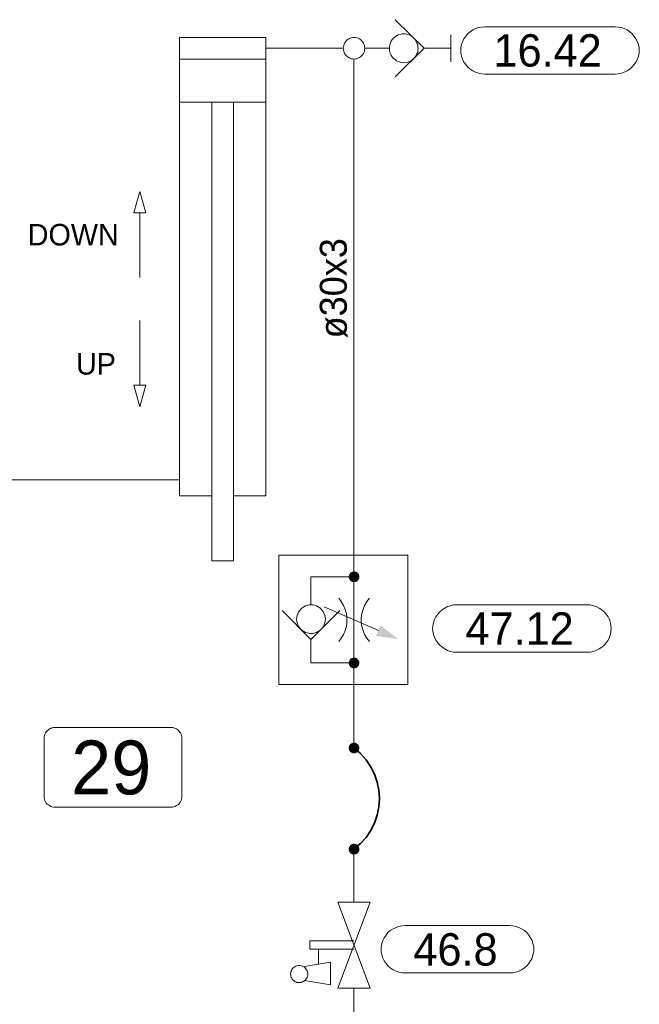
# Model space of a CAD drawing. Header units: millimetres. Extents: x 0 to 138, y 0 to 47.
# Tile 112 of 165: x 32.67 to 34.48, y 33.82 to 36.7. Entities that reach past the tile are written whole.
import ezdxf

# ---------------------------------------------------------------- set-up
doc = ezdxf.new("R2010")
doc.units = ezdxf.units.MM
for name, color, linetype in [('PDF_Geomertry', 7, 'Continuous'), ('PDF_Solid Fills', 7, 'Continuous'), ('PDF_Text', 7, 'Continuous')]:
    doc.layers.add(name, color=color, linetype=linetype)
doc.styles.add('PDF Arial', font='txt')

msp = doc.modelspace()

# ---------------------------------------------------------------- hatches: boundary and pattern name
at = {"layer": 'PDF_Solid Fills', "transparency": 33554559}
for points in [[(33.6418, 35.0688), (33.6279, 35.0749), (33.6285, 35.0771)], [(33.6418, 35.0688), (33.6285, 35.0771), (33.6299, 35.0785)], [(33.6418, 35.0688), (33.6299, 35.0785), (33.6307, 35.0799)], [(33.6418, 35.0688), (33.6307, 35.0799), (33.6326, 35.0813)], [(33.6418, 35.0688), (33.6326, 35.0813), (33.634, 35.0826)], [(33.6418, 35.0688), (33.634, 35.0826), (33.6363, 35.0832)], [(33.6418, 35.0688), (33.6363, 35.0832), (33.6382, 35.084)], [(33.6418, 35.0688), (33.6382, 35.084), (33.6404, 35.0846)], [(33.6418, 35.0688), (33.6404, 35.0846), (33.6418, 35.0846)], [(33.6418, 35.0688), (33.6437, 35.0846), (33.646, 35.084)], [(33.6418, 35.0688), (33.6418, 35.0846), (33.6437, 35.0846)], [(33.6418, 35.0688), (33.646, 35.084), (33.6479, 35.0832)], [(33.6418, 35.0688), (33.6479, 35.0832), (33.6501, 35.0826)], [(33.6418, 35.0688), (33.6501, 35.0826), (33.6515, 35.0813)], [(33.6418, 35.0688), (33.6515, 35.0813), (33.6529, 35.0799)], [(33.6418, 35.0688), (33.6529, 35.0799), (33.6543, 35.0785)], [(33.6418, 35.0688), (33.6543, 35.0785), (33.6557, 35.0771)], [(33.6418, 35.0688), (33.6557, 35.0771), (33.6563, 35.0749)], [(33.6418, 35.0688), (33.6265, 35.0707), (33.6271, 35.0729)], [(33.6418, 35.0688), (33.6265, 35.0688), (33.6265, 35.0707)], [(33.6418, 35.0688), (33.6265, 35.0665), (33.6265, 35.0688)], [(33.6418, 35.0688), (33.6271, 35.0646), (33.6265, 35.0665)], [(33.6418, 35.0688), (33.6271, 35.0729), (33.6279, 35.0749)], [(33.6418, 35.0688), (33.6279, 35.0632), (33.6271, 35.0646)], [(33.6418, 35.0688), (33.6285, 35.061), (33.6279, 35.0632)], [(33.6418, 35.0688), (33.6299, 35.059), (33.6285, 35.061)], [(33.6418, 35.0688), (33.6307, 35.0576), (33.6299, 35.059)], [(33.6418, 35.0688), (33.6326, 35.0563), (33.6307, 35.0576)], [(33.6418, 35.0688), (33.634, 35.0554), (33.6326, 35.0563)], [(33.6418, 35.0688), (33.6363, 35.054), (33.634, 35.0554)], [(33.6418, 35.0688), (33.6382, 35.0535), (33.6363, 35.054)], [(33.6418, 35.0688), (33.6404, 35.0535), (33.6382, 35.0535)], [(33.6418, 35.0688), (33.6418, 35.0535), (33.6404, 35.0535)], [(33.6418, 35.0688), (33.6563, 35.0749), (33.6571, 35.0729)], [(33.6418, 35.0688), (33.6571, 35.0729), (33.6576, 35.0707)], [(33.6418, 35.0688), (33.6576, 35.0707), (33.6576, 35.0688)], [(33.6418, 35.0688), (33.6437, 35.0535), (33.6418, 35.0535)], [(33.6418, 35.0688), (33.646, 35.0535), (33.6437, 35.0535)], [(33.6418, 35.0688), (33.6479, 35.054), (33.646, 35.0535)], [(33.6418, 35.0688), (33.6501, 35.0554), (33.6479, 35.054)], [(33.6418, 35.0688), (33.6515, 35.0563), (33.6501, 35.0554)], [(33.6418, 35.0688), (33.6529, 35.0576), (33.6515, 35.0563)], [(33.6418, 35.0688), (33.6543, 35.059), (33.6529, 35.0576)], [(33.6418, 35.0688), (33.6557, 35.061), (33.6543, 35.059)], [(33.6418, 35.0688), (33.6563, 35.0632), (33.6557, 35.061)], [(33.6418, 35.0688), (33.6571, 35.0646), (33.6563, 35.0632)], [(33.6418, 35.0688), (33.6576, 35.0665), (33.6571, 35.0646)], [(33.6418, 35.0688), (33.6576, 35.0688), (33.6576, 35.0665)], [(33.6418, 34.8174), (33.6265, 34.8193), (33.6271, 34.8215)], [(33.6418, 34.8174), (33.6265, 34.8174), (33.6265, 34.8193)], [(33.6418, 34.8174), (33.6265, 34.8151), (33.6265, 34.8174)], [(33.6418, 34.8174), (33.6271, 34.8132), (33.6265, 34.8151)], [(33.6418, 34.8174), (33.6271, 34.8215), (33.6279, 34.8235)], [(33.6418, 34.8174), (33.6279, 34.811), (33.6271, 34.8132)], [(33.6418, 34.8174), (33.6279, 34.8235), (33.6285, 34.8249)], [(33.6418, 34.8174), (33.6285, 34.8096), (33.6279, 34.811)], [(33.6418, 34.8174), (33.6285, 34.8249), (33.6299, 34.8271)], [(33.6418, 34.8174), (33.6299, 34.8076), (33.6285, 34.8096)], [(33.6418, 34.8174), (33.6299, 34.8271), (33.6307, 34.8285)], [(33.6418, 34.8174), (33.6307, 34.8063), (33.6299, 34.8076)], [(33.6418, 34.8174), (33.6307, 34.8285), (33.6326, 34.8299)], [(33.6418, 34.8174), (33.6326, 34.8049), (33.6307, 34.8063)], [(33.6418, 34.8174), (33.6326, 34.8299), (33.634, 34.8313)], [(33.6418, 34.8174), (33.634, 34.804), (33.6326, 34.8049)], [(33.6418, 34.8174), (33.634, 34.8313), (33.6363, 34.8318)], [(33.6418, 34.8174), (33.6363, 34.8026), (33.634, 34.804)], [(33.6418, 34.8174), (33.6363, 34.8318), (33.6382, 34.8326)], [(33.6418, 34.8174), (33.6382, 34.8021), (33.6363, 34.8026)], [(33.6418, 34.8174), (33.6382, 34.8326), (33.6404, 34.8332)], [(33.6418, 34.8174), (33.6404, 34.8021), (33.6382, 34.8021)], [(33.6418, 34.8174), (33.6404, 34.8332), (33.6418, 34.8332)], [(33.6418, 34.8174), (33.6418, 34.8021), (33.6404, 34.8021)], [(33.6418, 34.8174), (33.6437, 34.8332), (33.646, 34.8326)], [(33.6418, 34.8174), (33.6418, 34.8332), (33.6437, 34.8332)], [(33.6418, 34.8174), (33.646, 34.8326), (33.6479, 34.8318)], [(33.6418, 34.8174), (33.6479, 34.8318), (33.6501, 34.8313)], [(33.6418, 34.8174), (33.6501, 34.8313), (33.6515, 34.8299)], [(33.6418, 34.8174), (33.6515, 34.8299), (33.6529, 34.8285)], [(33.6418, 34.8174), (33.6529, 34.8285), (33.6543, 34.8271)], [(33.6418, 34.8174), (33.6543, 34.8271), (33.6557, 34.8249)], [(33.6418, 34.8174), (33.6557, 34.8249), (33.6563, 34.8235)], [(33.6418, 34.8174), (33.6563, 34.8235), (33.6571, 34.8215)], [(33.6418, 34.8174), (33.6571, 34.8215), (33.6576, 34.8193)], [(33.6418, 34.8174), (33.6576, 34.8193), (33.6576, 34.8174)], [(33.6418, 34.8174), (33.6437, 34.8021), (33.6418, 34.8021)], [(33.6418, 34.8174), (33.646, 34.8021), (33.6437, 34.8021)], [(33.6418, 34.8174), (33.6479, 34.8026), (33.646, 34.8021)], [(33.6418, 34.8174), (33.6501, 34.804), (33.6479, 34.8026)], [(33.6418, 34.8174), (33.6515, 34.8049), (33.6501, 34.804)], [(33.6418, 34.8174), (33.6529, 34.8063), (33.6515, 34.8049)], [(33.6418, 34.8174), (33.6543, 34.8076), (33.6529, 34.8063)], [(33.6418, 34.8174), (33.6557, 34.8096), (33.6543, 34.8076)], [(33.6418, 34.8174), (33.6563, 34.811), (33.6557, 34.8096)], [(33.6418, 34.8174), (33.6571, 34.8132), (33.6563, 34.811)], [(33.6418, 34.8174), (33.6576, 34.8151), (33.6571, 34.8132)], [(33.6418, 34.8174), (33.6576, 34.8174), (33.6576, 34.8151)], [(33.6418, 34.5693), (33.6265, 34.5715), (33.6271, 34.5729)], [(33.6418, 34.5693), (33.6265, 34.5693), (33.6265, 34.5715)], [(33.6418, 34.5693), (33.6265, 34.5674), (33.6265, 34.5693)], [(33.6418, 34.5693), (33.6271, 34.5651), (33.6265, 34.5674)], [(33.6418, 34.5693), (33.6271, 34.5729), (33.6279, 34.5749)], [(33.6418, 34.5693), (33.6279, 34.5632), (33.6271, 34.5651)], [(33.6418, 34.5693), (33.6279, 34.5749), (33.6285, 34.5771)], [(33.6418, 34.5693), (33.6285, 34.561), (33.6279, 34.5632)], [(33.6418, 34.5693), (33.6285, 34.5771), (33.6299, 34.5785)], [(33.6418, 34.5693), (33.6299, 34.5596), (33.6285, 34.561)], [(33.6418, 34.5693), (33.6299, 34.5785), (33.6307, 34.5804)], [(33.6418, 34.5693), (33.6307, 34.5582), (33.6299, 34.5596)], [(33.6418, 34.5693), (33.6307, 34.5804), (33.6326, 34.5818)], [(33.6418, 34.5693), (33.6326, 34.5568), (33.6307, 34.5582)], [(33.6418, 34.5693), (33.6326, 34.5818), (33.634, 34.5826)], [(33.6418, 34.5693), (33.634, 34.5554), (33.6326, 34.5568)], [(33.6418, 34.5693), (33.634, 34.5826), (33.6363, 34.5832)], [(33.6418, 34.5693), (33.6363, 34.5549), (33.634, 34.5554)], [(33.6418, 34.5693), (33.6363, 34.5832), (33.6382, 34.584)], [(33.6418, 34.5693), (33.6382, 34.554), (33.6363, 34.5549)], [(33.6418, 34.5693), (33.6382, 34.584), (33.6404, 34.5846)], [(33.6418, 34.5693), (33.6404, 34.5535), (33.6382, 34.554)], [(33.6418, 34.5693), (33.6404, 34.5846), (33.6418, 34.5846)], [(33.6418, 34.5693), (33.6418, 34.5535), (33.6404, 34.5535)], [(33.6418, 34.5693), (33.6437, 34.5846), (33.646, 34.584)], [(33.6418, 34.5693), (33.6418, 34.5846), (33.6437, 34.5846)], [(33.6418, 34.5693), (33.646, 34.584), (33.6479, 34.5832)], [(33.6418, 34.5693), (33.6479, 34.5832), (33.6501, 34.5826)], [(33.6418, 34.5693), (33.6501, 34.5826), (33.6515, 34.5818)], [(33.6418, 34.5693), (33.6515, 34.5818), (33.6529, 34.5804)], [(33.6418, 34.5693), (33.6529, 34.5804), (33.6543, 34.5785)], [(33.6418, 34.5693), (33.6543, 34.5785), (33.6557, 34.5771)], [(33.6418, 34.5693), (33.6557, 34.5771), (33.6563, 34.5749)], [(33.6418, 34.5693), (33.6563, 34.5749), (33.6571, 34.5729)], [(33.6418, 34.5693), (33.6571, 34.5729), (33.6576, 34.5715)], [(33.6418, 34.5693), (33.6576, 34.5715), (33.6576, 34.5693)], [(33.6418, 34.5693), (33.6437, 34.5535), (33.6418, 34.5535)], [(33.6418, 34.5693), (33.646, 34.554), (33.6437, 34.5535)], [(33.6418, 34.5693), (33.6479, 34.5549), (33.646, 34.554)], [(33.6418, 34.5693), (33.6501, 34.5554), (33.6479, 34.5549)], [(33.6418, 34.5693), (33.6515, 34.5568), (33.6501, 34.5554)], [(33.6418, 34.5693), (33.6529, 34.5582), (33.6515, 34.5568)], [(33.6418, 34.5693), (33.6543, 34.5596), (33.6529, 34.5582)], [(33.6418, 34.5693), (33.6557, 34.561), (33.6543, 34.5596)], [(33.6418, 34.5693), (33.6563, 34.5632), (33.6557, 34.561)], [(33.6418, 34.5693), (33.6571, 34.5651), (33.6563, 34.5632)], [(33.6418, 34.5693), (33.6576, 34.5674), (33.6571, 34.5651)], [(33.6418, 34.5693), (33.6576, 34.5693), (33.6576, 34.5674)], [(33.6418, 34.2735), (33.6265, 34.2757), (33.6271, 34.2776)], [(33.6418, 34.2735), (33.6265, 34.2735), (33.6265, 34.2757)], [(33.6418, 34.2735), (33.6265, 34.2715), (33.6265, 34.2735)], [(33.6418, 34.2735), (33.6271, 34.2693), (33.6265, 34.2715)], [(33.6418, 34.2735), (33.6271, 34.2776), (33.6279, 34.2799)], [(33.6418, 34.2735), (33.6279, 34.2674), (33.6271, 34.2693)], [(33.6418, 34.2735), (33.6279, 34.2799), (33.6285, 34.2813)], [(33.6418, 34.2735), (33.6285, 34.266), (33.6279, 34.2674)], [(33.6418, 34.2735), (33.6285, 34.2813), (33.6299, 34.2832)], [(33.6418, 34.2735), (33.6299, 34.2638), (33.6285, 34.266)], [(33.6418, 34.2735), (33.6299, 34.2832), (33.6307, 34.2846)], [(33.6418, 34.2735), (33.6307, 34.2624), (33.6299, 34.2638)], [(33.6418, 34.2735), (33.6307, 34.2846), (33.6326, 34.286)], [(33.6418, 34.2735), (33.6326, 34.261), (33.6307, 34.2624)], [(33.6418, 34.2735), (33.6326, 34.286), (33.634, 34.2874)], [(33.6418, 34.2735), (33.634, 34.2596), (33.6326, 34.261)], [(33.6418, 34.2735), (33.634, 34.2874), (33.6363, 34.2882)], [(33.6418, 34.2735), (33.6363, 34.259), (33.634, 34.2596)], [(33.6418, 34.2735), (33.6363, 34.2882), (33.6382, 34.2888)], [(33.6418, 34.2735), (33.6382, 34.2582), (33.6363, 34.259)], [(33.6418, 34.2735), (33.6382, 34.2888), (33.6404, 34.2896)], [(33.6418, 34.2735), (33.6404, 34.2582), (33.6382, 34.2582)], [(33.6418, 34.2735), (33.6404, 34.2896), (33.6418, 34.2896)], [(33.6418, 34.2735), (33.6418, 34.2576), (33.6404, 34.2582)], [(33.6418, 34.2735), (33.6437, 34.2896), (33.646, 34.2888)], [(33.6418, 34.2735), (33.6418, 34.2896), (33.6437, 34.2896)], [(33.6418, 34.2735), (33.646, 34.2888), (33.6479, 34.2882)], [(33.6418, 34.2735), (33.6479, 34.2882), (33.6501, 34.2874)], [(33.6418, 34.2735), (33.6501, 34.2874), (33.6515, 34.286)], [(33.6418, 34.2735), (33.6515, 34.286), (33.6529, 34.2846)], [(33.6418, 34.2735), (33.6529, 34.2846), (33.6543, 34.2832)], [(33.6418, 34.2735), (33.6543, 34.2832), (33.6557, 34.2813)], [(33.6418, 34.2735), (33.6557, 34.2813), (33.6563, 34.2799)], [(33.6418, 34.2735), (33.6563, 34.2799), (33.6571, 34.2776)], [(33.6418, 34.2735), (33.6571, 34.2776), (33.6576, 34.2757)], [(33.6418, 34.2735), (33.6576, 34.2757), (33.6576, 34.2735)], [(33.6418, 34.2735), (33.6437, 34.2582), (33.6418, 34.2576)], [(33.6418, 34.2735), (33.646, 34.2582), (33.6437, 34.2582)], [(33.6418, 34.2735), (33.6479, 34.259), (33.646, 34.2582)], [(33.6418, 34.2735), (33.6501, 34.2596), (33.6479, 34.259)], [(33.6418, 34.2735), (33.6515, 34.261), (33.6501, 34.2596)], [(33.6418, 34.2735), (33.6529, 34.2624), (33.6515, 34.261)], [(33.6418, 34.2735), (33.6543, 34.2638), (33.6529, 34.2624)], [(33.6418, 34.2735), (33.6557, 34.266), (33.6543, 34.2638)], [(33.6418, 34.2735), (33.6563, 34.2674), (33.6557, 34.266)], [(33.6418, 34.2735), (33.6571, 34.2693), (33.6563, 34.2674)], [(33.6418, 34.2735), (33.6576, 34.2715), (33.6571, 34.2693)], [(33.6418, 34.2735), (33.6576, 34.2735), (33.6576, 34.2715)]]:
    msp.add_hatch(color=256, dxfattribs=at).paths.add_polyline_path(points)

# ---------------------------------------------------------------- linework, layer by layer
at = {"layer": 'PDF_Geomertry', "lineweight": 15}
for points in [[(33.7626, 36.5285), (33.8465, 36.6124), (33.7626, 36.6957)], [(33.2904, 35.3049), (33.384, 35.3049), (33.384, 36.6437), (33.1326, 36.6437), (33.1326, 35.3049), (33.2271, 35.3049)], [(33.9251, 36.6513), (33.9251, 36.5729)], [(33.6104, 36.6124), (33.384, 36.6124)], [(33.7451, 36.6124), (33.721, 36.6124), (33.6737, 36.6124)], [(33.8465, 36.6124), (33.9251, 36.6124)], [(33.1326, 36.5804), (33.384, 36.5804)], [(33.6418, 35.0688), (33.6418, 35.1318), (33.6418, 36.5804)], [(33.1326, 36.4549), (33.384, 36.4549)], [(33.2271, 36.4549), (33.2271, 35.116), (33.2904, 35.116), (33.2904, 36.4549)], [(33.0168, 35.9429), (33.0168, 36.1313)], [(33.0168, 35.8174), (33.0168, 35.6285)], [(31.9007, 35.3521), (32.539, 35.3521), (33.1326, 35.3521)], [(33.516, 34.886), (33.516, 34.8618), (33.516, 34.8174), (33.6418, 34.8174), (33.6418, 35.0688), (33.516, 35.0688), (33.516, 34.9874)], [(33.5974, 34.8804), (33.6049, 34.8901), (33.6113, 34.9007), (33.616, 34.9124), (33.6196, 34.9243), (33.621, 34.9368), (33.621, 34.9493), (33.6196, 34.9618), (33.616, 34.9735), (33.6113, 34.9854), (33.6049, 34.9965), (33.5974, 35.0063)], [(33.6868, 35.0063), (33.6793, 34.9965), (33.6729, 34.9854), (33.6682, 34.9735), (33.6646, 34.9618), (33.6632, 34.9493), (33.6632, 34.9368), (33.6646, 34.9243), (33.6682, 34.9124), (33.6729, 34.9007), (33.6793, 34.8901), (33.6868, 34.8804)], [(33.6001, 34.9701), (33.516, 34.886), (33.4326, 34.9701)], [(33.5543, 34.9813), (33.7132, 34.9118)], [(33.6418, 34.8174), (33.6418, 34.7549), (33.6418, 34.5693)], [(33.6418, 34.1193), (33.6418, 34.2735)], [(33.6418, 33.9813), (33.5132, 33.9813), (33.5132, 34.0063), (33.6418, 34.0063)], [(33.5382, 33.9374), (33.5382, 33.9813)], [(33.4974, 33.8901), (33.5729, 33.8776), (33.5729, 33.9438), (33.4974, 33.9313)], [(31.4168, 33.8679), (31.4168, 33.7013), (32.5543, 33.7013), (33.6418, 33.7013), (33.6418, 33.8679)]]:
    msp.add_lwpolyline(points, dxfattribs=at)
for points in [[(34.4043, 36.6749), (34.4132, 36.6743), (34.4229, 36.6729), (34.4313, 36.6701), (34.4396, 36.666), (34.4474, 36.6604), (34.4543, 36.654), (34.4604, 36.6471), (34.4654, 36.6396), (34.4696, 36.6313), (34.4729, 36.6229), (34.4743, 36.6138), (34.4751, 36.604), (34.4751, 36.6076), (34.4743, 36.5985), (34.4729, 36.5896), (34.4696, 36.5804), (34.4654, 36.5721), (34.4604, 36.5646), (34.4543, 36.5576), (34.4474, 36.5513), (34.4396, 36.5465), (34.4313, 36.5424), (34.4229, 36.5396), (34.4132, 36.5374), (34.4043, 36.5368), (34.0238, 36.5368), (34.0146, 36.5374), (34.0057, 36.5396), (33.9965, 36.5424), (33.989, 36.5465), (33.9807, 36.5513), (33.9737, 36.5576), (33.9682, 36.5646), (33.9626, 36.5721), (33.9585, 36.5804), (33.9557, 36.5896), (33.9535, 36.5985), (33.9535, 36.6076), (33.9535, 36.604), (33.9535, 36.6138), (33.9557, 36.6229), (33.9585, 36.6313), (33.9626, 36.6396), (33.9682, 36.6471), (33.9737, 36.654), (33.9807, 36.6604), (33.989, 36.666), (33.9965, 36.6701), (34.0057, 36.6729), (34.0146, 36.6743), (34.0238, 36.6749), (34.4043, 36.6749)], [(33.6737, 36.6124), (33.6729, 36.6165), (33.6724, 36.6201), (33.671, 36.6243), (33.6696, 36.6276), (33.6668, 36.6313), (33.664, 36.6346), (33.6613, 36.6374), (33.6576, 36.6396), (33.6543, 36.6415), (33.6501, 36.6424), (33.646, 36.6437), (33.6418, 36.6437), (33.6382, 36.6437), (33.634, 36.6424), (33.6299, 36.6415), (33.6265, 36.6396), (33.6229, 36.6374), (33.6196, 36.6346), (33.6174, 36.6313), (33.6146, 36.6276), (33.6132, 36.6243), (33.6118, 36.6201), (33.6113, 36.6165), (33.6104, 36.6124), (33.6113, 36.6082), (33.6118, 36.604), (33.6132, 36.5999), (33.6146, 36.5965), (33.6174, 36.5929), (33.6196, 36.5901), (33.6229, 36.5874), (33.6265, 36.5854), (33.6299, 36.5832), (33.634, 36.5818), (33.6382, 36.5813), (33.6418, 36.5804), (33.646, 36.5813), (33.6501, 36.5818), (33.6543, 36.5832), (33.6576, 36.5854), (33.6613, 36.5874), (33.664, 36.5901), (33.6668, 36.5929), (33.6696, 36.5965), (33.671, 36.5999), (33.6724, 36.604), (33.6729, 36.6082), (33.6737, 36.6124)], [(33.8293, 36.6124), (33.8285, 36.6179), (33.8279, 36.6229), (33.8257, 36.6285), (33.8237, 36.6332), (33.8201, 36.6374), (33.8168, 36.6415), (33.8126, 36.6457), (33.8085, 36.6485), (33.8029, 36.6513), (33.7979, 36.6526), (33.7924, 36.654), (33.7868, 36.654), (33.7813, 36.654), (33.7765, 36.6526), (33.771, 36.6513), (33.766, 36.6485), (33.7618, 36.6457), (33.7576, 36.6415), (33.7535, 36.6374), (33.7507, 36.6332), (33.7487, 36.6285), (33.7465, 36.6229), (33.746, 36.6179), (33.7451, 36.6124), (33.746, 36.6068), (33.7465, 36.6013), (33.7487, 36.5965), (33.7507, 36.5915), (33.7535, 36.5868), (33.7576, 36.5826), (33.7618, 36.579), (33.766, 36.5757), (33.771, 36.5735), (33.7765, 36.5715), (33.7813, 36.5707), (33.7868, 36.5701), (33.7924, 36.5707), (33.7979, 36.5715), (33.8029, 36.5735), (33.8085, 36.5757), (33.8126, 36.579), (33.8168, 36.5826), (33.8201, 36.5868), (33.8237, 36.5915), (33.8257, 36.5965), (33.8279, 36.6013), (33.8285, 36.6068), (33.8293, 36.6124)], [(32.9993, 36.1313), (33.0335, 36.1313), (33.0168, 36.1943), (32.9993, 36.1313)], [(33.0335, 35.6285), (32.9993, 35.6285), (33.0168, 35.5651), (33.0335, 35.6285)], [(33.7993, 35.1318), (33.4224, 35.1318), (33.4224, 34.7549), (33.7993, 34.7549), (33.7993, 35.1318)], [(33.5585, 34.9451), (33.5576, 34.9507), (33.5571, 34.9563), (33.5549, 34.961), (33.5529, 34.966), (33.5493, 34.9707), (33.546, 34.9749), (33.5418, 34.9785), (33.5376, 34.9813), (33.5326, 34.984), (33.5271, 34.986), (33.5215, 34.9868), (33.516, 34.9874), (33.5113, 34.9868), (33.5057, 34.986), (33.5001, 34.984), (33.4951, 34.9813), (33.491, 34.9785), (33.4868, 34.9749), (33.4835, 34.9707), (33.4799, 34.966), (33.4779, 34.961), (33.4757, 34.9563), (33.4751, 34.9507), (33.4743, 34.9451), (33.4751, 34.9396), (33.4757, 34.9346), (33.4779, 34.929), (33.4799, 34.9243), (33.4835, 34.9193), (33.4868, 34.916), (33.491, 34.9118), (33.4951, 34.909), (33.5001, 34.9063), (33.5057, 34.9049), (33.5113, 34.9035), (33.516, 34.9035), (33.5215, 34.9035), (33.5271, 34.9049), (33.5326, 34.9063), (33.5376, 34.909), (33.5418, 34.9118), (33.546, 34.916), (33.5493, 34.9193), (33.5529, 34.9243), (33.5549, 34.929), (33.5571, 34.9346), (33.5576, 34.9396), (33.5585, 34.9451)], [(34.3224, 34.9874), (34.3321, 34.9868), (34.341, 34.9846), (34.3493, 34.9818), (34.3576, 34.9776), (34.3654, 34.9729), (34.3724, 34.9665), (34.3785, 34.9596), (34.384, 34.9521), (34.3882, 34.9438), (34.391, 34.9346), (34.3924, 34.9257), (34.3932, 34.9165), (34.3932, 34.9193), (34.3924, 34.9104), (34.391, 34.9013), (34.3882, 34.8924), (34.384, 34.884), (34.3785, 34.8763), (34.3724, 34.8693), (34.3654, 34.8632), (34.3576, 34.8582), (34.3493, 34.854), (34.341, 34.8513), (34.3321, 34.8493), (34.3224, 34.8485), (33.9424, 34.8485), (33.9326, 34.8493), (33.9237, 34.8513), (33.9154, 34.854), (33.9071, 34.8582), (33.8993, 34.8632), (33.8924, 34.8693), (33.8863, 34.8763), (33.8813, 34.884), (33.8771, 34.8924), (33.8737, 34.9013), (33.8724, 34.9104), (33.8715, 34.9193), (33.8715, 34.9165), (33.8724, 34.9257), (33.8737, 34.9346), (33.8771, 34.9438), (33.8813, 34.9521), (33.8863, 34.9596), (33.8924, 34.9665), (33.8993, 34.9729), (33.9071, 34.9776), (33.9154, 34.9818), (33.9237, 34.9846), (33.9326, 34.9868), (33.9424, 34.9874), (34.3224, 34.9874)], [(33.5951, 33.8679), (33.689, 34.1193), (33.5951, 34.1193), (33.689, 33.8679), (33.5951, 33.8679)], [(34.0965, 34.0507), (34.1057, 34.0499), (34.1146, 34.0479), (34.1237, 34.0451), (34.1313, 34.041), (34.1396, 34.036), (34.1465, 34.0299), (34.1521, 34.0229), (34.1576, 34.0151), (34.1618, 34.0068), (34.1646, 33.9979), (34.1668, 33.9888), (34.1668, 33.9799), (34.1668, 33.9826), (34.1668, 33.9735), (34.1646, 33.9646), (34.1618, 33.9554), (34.1576, 33.9471), (34.1521, 33.9396), (34.1465, 33.9326), (34.1396, 33.9271), (34.1313, 33.9215), (34.1237, 33.9174), (34.1146, 33.9146), (34.1057, 33.9124), (34.0965, 33.9124), (33.791, 33.9124), (33.7821, 33.9124), (33.7729, 33.9146), (33.7646, 33.9174), (33.7563, 33.9215), (33.7479, 33.9271), (33.741, 33.9326), (33.7354, 33.9396), (33.7299, 33.9471), (33.7257, 33.9554), (33.7229, 33.9646), (33.7215, 33.9735), (33.721, 33.9826), (33.721, 33.9799), (33.7215, 33.9888), (33.7229, 33.9979), (33.7257, 34.0068), (33.7299, 34.0151), (33.7354, 34.0229), (33.741, 34.0299), (33.7479, 34.036), (33.7563, 34.041), (33.7646, 34.0451), (33.7729, 34.0479), (33.7821, 34.0499), (33.791, 34.0507), (34.0965, 34.0507)], [(33.5071, 33.909), (33.5071, 33.9124), (33.5063, 33.9151), (33.5049, 33.9188), (33.5035, 33.9215), (33.5015, 33.9243), (33.4993, 33.9271), (33.4974, 33.929), (33.4946, 33.9304), (33.491, 33.9318), (33.4882, 33.9332), (33.4849, 33.934), (33.4821, 33.934), (33.4785, 33.934), (33.4751, 33.9332), (33.4724, 33.9318), (33.4696, 33.9304), (33.4668, 33.929), (33.464, 33.9271), (33.4618, 33.9243), (33.4599, 33.9215), (33.4585, 33.9188), (33.4576, 33.9151), (33.4571, 33.9124), (33.4563, 33.909), (33.4571, 33.9054), (33.4576, 33.9026), (33.4585, 33.8993), (33.4599, 33.8965), (33.4618, 33.8937), (33.464, 33.891), (33.4668, 33.8888), (33.4696, 33.8874), (33.4724, 33.886), (33.4751, 33.8846), (33.4785, 33.884), (33.4821, 33.884), (33.4849, 33.884), (33.4882, 33.8846), (33.491, 33.886), (33.4946, 33.8874), (33.4974, 33.8888), (33.4993, 33.891), (33.5015, 33.8937), (33.5035, 33.8965), (33.5049, 33.8993), (33.5063, 33.9026), (33.5071, 33.9054), (33.5071, 33.909)]]:
    msp.add_lwpolyline(points, close=True, dxfattribs=at)
at = {"layer": 'PDF_Geomertry', "lineweight": 0}
for points in [[(33.634, 35.0688), (33.634, 35.0679), (33.6349, 35.0665), (33.6349, 35.066), (33.6354, 35.0651), (33.6363, 35.0637), (33.6363, 35.0632), (33.6376, 35.0624), (33.6382, 35.0618), (33.639, 35.0618), (33.6404, 35.061), (33.641, 35.061), (33.6418, 35.061), (33.6432, 35.061), (33.6437, 35.061), (33.6451, 35.0618), (33.646, 35.0618), (33.6465, 35.0624), (33.6474, 35.0632), (33.6479, 35.0637), (33.6488, 35.0651), (33.6493, 35.066), (33.6493, 35.0665), (33.6501, 35.0679), (33.6501, 35.0688), (33.6501, 35.0701), (33.6493, 35.0707), (33.6493, 35.0721), (33.6488, 35.0729), (33.6479, 35.0735), (33.6474, 35.0743), (33.6465, 35.0749), (33.646, 35.0757), (33.6451, 35.0763), (33.6437, 35.0763), (33.6432, 35.0763), (33.6418, 35.0771), (33.641, 35.0763), (33.6404, 35.0763), (33.639, 35.0763), (33.6382, 35.0757), (33.6376, 35.0749), (33.6363, 35.0743), (33.6363, 35.0735), (33.6354, 35.0729), (33.6349, 35.0721), (33.6349, 35.0707), (33.634, 35.0701), (33.634, 35.0688)], [(33.634, 34.8174), (33.634, 34.8165), (33.6349, 34.8151), (33.6349, 34.8146), (33.6354, 34.8132), (33.6363, 34.8124), (33.6363, 34.8118), (33.6376, 34.811), (33.6382, 34.8104), (33.639, 34.8104), (33.6404, 34.8096), (33.641, 34.8096), (33.6418, 34.8096), (33.6432, 34.8096), (33.6437, 34.8096), (33.6451, 34.8104), (33.646, 34.8104), (33.6465, 34.811), (33.6474, 34.8118), (33.6479, 34.8124), (33.6488, 34.8132), (33.6493, 34.8146), (33.6493, 34.8151), (33.6501, 34.8165), (33.6501, 34.8174), (33.6501, 34.8188), (33.6493, 34.8193), (33.6493, 34.8201), (33.6488, 34.8215), (33.6479, 34.8221), (33.6474, 34.8229), (33.6465, 34.8235), (33.646, 34.8243), (33.6451, 34.8249), (33.6437, 34.8249), (33.6432, 34.8249), (33.6418, 34.8249), (33.641, 34.8249), (33.6404, 34.8249), (33.639, 34.8249), (33.6382, 34.8243), (33.6376, 34.8235), (33.6363, 34.8229), (33.6363, 34.8221), (33.6354, 34.8215), (33.6349, 34.8201), (33.6349, 34.8193), (33.634, 34.8188), (33.634, 34.8174)], [(33.634, 34.5693), (33.634, 34.5679), (33.6349, 34.5674), (33.6349, 34.566), (33.6354, 34.5651), (33.6363, 34.5646), (33.6363, 34.5637), (33.6376, 34.5632), (33.6382, 34.5624), (33.639, 34.5618), (33.6404, 34.5618), (33.641, 34.561), (33.6418, 34.561), (33.6432, 34.561), (33.6437, 34.5618), (33.6451, 34.5618), (33.646, 34.5624), (33.6465, 34.5632), (33.6474, 34.5637), (33.6479, 34.5646), (33.6488, 34.5651), (33.6493, 34.566), (33.6493, 34.5674), (33.6501, 34.5679), (33.6501, 34.5693), (33.6501, 34.5701), (33.6493, 34.5707), (33.6493, 34.5721), (33.6488, 34.5729), (33.6479, 34.5735), (33.6474, 34.5749), (33.6465, 34.5757), (33.646, 34.5757), (33.6451, 34.5763), (33.6437, 34.5763), (33.6432, 34.5771), (33.6418, 34.5771), (33.641, 34.5771), (33.6404, 34.5763), (33.639, 34.5763), (33.6382, 34.5757), (33.6376, 34.5757), (33.6363, 34.5749), (33.6363, 34.5735), (33.6354, 34.5729), (33.6349, 34.5721), (33.6349, 34.5707), (33.634, 34.5701), (33.634, 34.5693)], [(33.634, 34.2735), (33.634, 34.2729), (33.6349, 34.2715), (33.6349, 34.2707), (33.6354, 34.2693), (33.6363, 34.2687), (33.6363, 34.2679), (33.6376, 34.2674), (33.6382, 34.2665), (33.639, 34.2665), (33.6404, 34.266), (33.641, 34.266), (33.6418, 34.266), (33.6432, 34.266), (33.6437, 34.266), (33.6451, 34.2665), (33.646, 34.2665), (33.6465, 34.2674), (33.6474, 34.2679), (33.6479, 34.2687), (33.6488, 34.2693), (33.6493, 34.2707), (33.6493, 34.2715), (33.6501, 34.2729), (33.6501, 34.2735), (33.6501, 34.2749), (33.6493, 34.2757), (33.6493, 34.2763), (33.6488, 34.2776), (33.6479, 34.2785), (33.6474, 34.279), (33.6465, 34.2799), (33.646, 34.2804), (33.6451, 34.2813), (33.6437, 34.2813), (33.6432, 34.2813), (33.6418, 34.2813), (33.641, 34.2813), (33.6404, 34.2813), (33.639, 34.2813), (33.6382, 34.2804), (33.6376, 34.2799), (33.6363, 34.279), (33.6363, 34.2785), (33.6354, 34.2776), (33.6349, 34.2763), (33.6349, 34.2757), (33.634, 34.2749), (33.634, 34.2735)]]:
    msp.add_lwpolyline(points, close=True, dxfattribs=at)
at = {"layer": 'PDF_Geomertry', "lineweight": 9}
msp.add_lwpolyline([(33.1076, 34.629), (33.1118, 34.6285), (33.116, 34.6276), (33.1196, 34.6263), (33.1237, 34.6249), (33.1271, 34.6221), (33.1299, 34.6193), (33.1326, 34.6165), (33.1349, 34.6132), (33.1368, 34.6096), (33.1382, 34.6054), (33.139, 34.6013), (33.139, 34.5971), (33.139, 34.4276), (33.139, 34.4235), (33.1382, 34.4193), (33.1368, 34.416), (33.1349, 34.4118), (33.1326, 34.4082), (33.1299, 34.4054), (33.1271, 34.4026), (33.1237, 34.4007), (33.1196, 34.3985), (33.116, 34.3971), (33.1118, 34.3965), (33.1076, 34.3965), (32.7682, 34.3965), (32.764, 34.3965), (32.7599, 34.3971), (32.7563, 34.3985), (32.7529, 34.4007), (32.7493, 34.4026), (32.746, 34.4054), (32.7432, 34.4082), (32.741, 34.4118), (32.739, 34.416), (32.7376, 34.4193), (32.7368, 34.4235), (32.7368, 34.4276), (32.7368, 34.5971), (32.7368, 34.6013), (32.7376, 34.6054), (32.739, 34.6096), (32.741, 34.6132), (32.7432, 34.6165), (32.746, 34.6193), (32.7493, 34.6221), (32.7529, 34.6249), (32.7563, 34.6263), (32.7599, 34.6276), (32.764, 34.6285), (32.7682, 34.629), (33.1076, 34.629)], close=True, dxfattribs=at)
at = {"layer": 'PDF_Geomertry', "lineweight": 35}
msp.add_lwpolyline([(33.6418, 34.2735), (33.6604, 34.2896), (33.6771, 34.3076), (33.6904, 34.3276), (33.7015, 34.3499), (33.7099, 34.3729), (33.7146, 34.3971), (33.716, 34.4215), (33.7146, 34.4457), (33.7099, 34.4693), (33.7015, 34.4929), (33.6904, 34.5146), (33.6771, 34.5346), (33.6604, 34.5535), (33.6418, 34.5693)], dxfattribs=at)
at = {"layer": 'PDF_Solid Fills', "transparency": 33554559}
msp.add_solid([(33.7201, 34.9271), (33.7063, 34.8965), (33.7201, 34.9271), (33.771, 34.8868)], dxfattribs=at)

# ---------------------------------------------------------------- texts
at = {"layer": 'PDF_Text', "attachment_point": 7, "style": 'PDF Arial'}
for s, insert, char_height in [('16.42', (34.0493, 36.5574), 0.09445), ('DOWN', (32.689, 36.0357), 0.06283), ('UP', (32.8299, 35.6585), 0.06283), ('47.12', (33.9674, 34.8707), 0.09445), ('29', (32.816, 34.4313), 0.15728), ('46.8', (33.8154, 33.9324), 0.09445)]:
    msp.add_mtext(s, dxfattribs=dict(at, insert=insert, char_height=char_height))
at = {"layer": 'PDF_Text', "insert": (33.623, 35.7651), "char_height": 0.07874, "attachment_point": 7, "rotation": 90, "style": 'PDF Arial'}
msp.add_mtext('ø30x3', dxfattribs=at)

doc.saveas('drawing.dxf')
